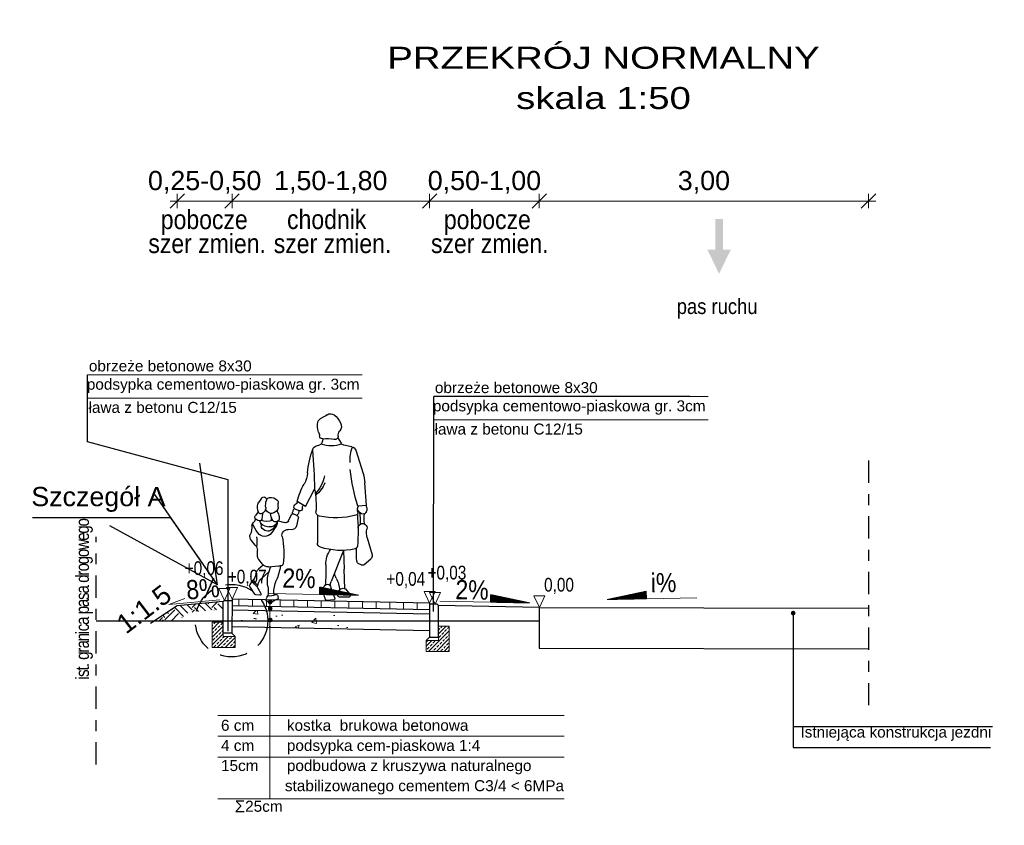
# Model space of a CAD drawing. Header units: metres. Extents: x -854 to 2789, y -128 to 3826.
# Tile 4 of 22: x 193 to 202, y 46 to 53. Entities that reach past the tile are written whole.
import ezdxf
from ezdxf.enums import TextEntityAlignment as Align

# ---------------------------------------------------------------- set-up
doc = ezdxf.new("R2010")
doc.units = ezdxf.units.M
doc.linetypes.add('DASHDOTX2', pattern=[50.8, 25.4, -12.7, 0, -12.7])
doc.linetypes.add('DASHED2', pattern=[0.375, 0.25, -0.125])
doc.layers.add('bloki', color=253, linetype='Continuous')
for name, color, linetype, lineweight in [('D_3_KONSTRUKCJA_ISTN', 9, 'Continuous', 30), ('D_3_KRESKOWANIE', 7, 'Continuous', 0), ('D_3_OPIS', 7, 'Continuous', 0), ('D_3_WYMIAROWANIE', 7, 'Continuous', 0), ('kreskowanie', 7, 'Continuous', 0), ('opis warstw', 7, 'Continuous', 0), ('pochylenia', 7, 'Continuous', 0), ('rzedne', 7, 'Continuous', 0), ('szczegół techniczny', 7, 'Continuous', 0)]:
    doc.layers.add(name, color=color, linetype=linetype, lineweight=lineweight)
doc.styles.add('opisy', font='arial.ttf', dxfattribs={"height": 0.175})
doc.styles.add('wym 1do50', font='arial.ttf', dxfattribs={"height": 0.175})
doc.styles.add('wym 1do50_0', font='arial.ttf')
doc.dimstyles.new('odniesienie', dxfattribs={"dimtxt": 1, "dimasz": 0, "dimexe": 0, "dimexo": 0, "dimgap": 0, "dimtad": 0, "dimdec": 0, "dimzin": 1, "dimdsep": 46, "dimtxsty": 'wym 1do50_0', "dimblk": 'TerminatorOpen', "dimcen": 0.09000000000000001, "dimse1": 1, "dimse2": 1, "dimadec": 6, "dimazin": 0, "dimtfac": 1, "dimtdec": 0, "dimtofl": 0, "dimtmove": 0, "dimatfit": 3, "dimldrblk": 'TerminatorOpen', "dimfxl": 1, "dimtzin": 1, "dimarcsym": 0})
doc.dimstyles.new('Wymiar_1 50', dxfattribs={"dimtxt": 0.175, "dimasz": 0.013125, "dimexe": 0.0175, "dimexo": 2.275, "dimgap": 0.065625, "dimtad": 1, "dimzin": 0, "dimtxsty": 'wym 1do50', "dimblk": 'znacznik wymiaru', "dimcen": 0.3, "dimse1": 1, "dimse2": 1, "dimadec": 0, "dimazin": 0, "dimtfac": 1, "dimtmove": 1, "dimatfit": 2, "dimfxl": 1, "dimtzin": 0, "dimlwd": -1, "dimlwe": 0, "dimarcsym": 0})

# ---------------------------------------------------------------- blocks, each defined once
blk = doc.blocks.new('TerminatorOpen')
at = {"color": 0, "linetype": 'ByBlock', "lineweight": -2}
for q in [(-1, 0.5), (-1, 0), (-1, -0.5)]:
    blk.add_line((0, 0), q, dxfattribs=at)
blk = doc.blocks.new('tytyyyy')
for p, q in [((1056.896188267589, 526.5077083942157), (1056.865527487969, 526.4583772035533)), ((1057.029200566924, 526.4996024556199), (1057.041426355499, 526.4614644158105)), ((1056.731870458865, 526.3936447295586), (1056.665265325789, 526.1812611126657)), ((1056.767370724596, 526.4257688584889), (1056.840506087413, 526.4409133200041)), ((1057.093202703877, 526.4329919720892), (1057.059834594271, 526.4432648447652)), ((1056.633125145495, 525.8915366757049), (1056.648823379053, 526.0958919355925)), ((1057.190316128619, 525.8822268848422), (1057.106873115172, 526.0397763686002)), ((1057.190316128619, 525.8822268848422), (1057.266798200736, 525.9275291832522)), ((1056.633125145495, 525.8915366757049), (1056.714449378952, 525.8859936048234)), ((1057.247210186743, 525.8429491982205), (1057.282854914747, 525.8584708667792)), ((1057.450749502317, 525.8452258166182), (1057.435848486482, 525.8111407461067)), ((1057.581838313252, 525.8201562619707), (1057.585404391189, 525.783984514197)), ((1057.620974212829, 525.8332969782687), (1057.645428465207, 525.7997068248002)), ((1057.079583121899, 525.8013520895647), (1057.081070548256, 525.5485564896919)), ((1057.255468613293, 525.7761006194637), (1057.272434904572, 525.7067801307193)), ((1057.267937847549, 525.8002686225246), (1057.302392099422, 525.8139524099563)), ((1057.345829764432, 525.7507688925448), (1057.317603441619, 525.8080936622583)), ((1057.439644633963, 525.7498700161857), (1057.380147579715, 525.7348914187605)), ((1057.448082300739, 525.7438159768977), (1057.448044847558, 525.7267854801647)), ((1057.597220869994, 525.7296238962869), (1057.592924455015, 525.70118623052)), ((1057.321923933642, 525.6700519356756), (1057.349208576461, 525.6715233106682)), ((1057.5631277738, 525.7062878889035), (1057.520982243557, 525.697555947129)), ((1056.628068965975, 525.5974462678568), (1056.583908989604, 525.4404104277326)), ((1057.647132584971, 525.530340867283), (1057.683151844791, 525.571879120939)), ((1056.844847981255, 525.4819593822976), (1056.837873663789, 525.3098192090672)), ((1056.844847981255, 525.4819593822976), (1056.955987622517, 525.1987732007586)), ((1057.625741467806, 525.4252178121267), (1057.628563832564, 525.4840112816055)), ((1056.655120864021, 525.352644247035), (1056.594831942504, 525.4043349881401)), ((1057.581910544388, 525.3554425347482), (1057.616402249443, 525.3999208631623)), ((1056.683242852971, 525.3487437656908), (1056.704513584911, 525.3585805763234)), ((1056.691675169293, 525.3557555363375), (1056.691675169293, 525.3557555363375)), ((1056.830340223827, 525.1323606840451), (1056.837897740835, 525.3106752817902)), ((1057.527464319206, 525.332109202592), (1057.437277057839, 525.3412905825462)), ((1057.51001648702, 525.3338855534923), (1057.526300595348, 525.2779064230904)), ((1057.523697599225, 525.286847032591), (1057.596388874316, 525.2184628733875)), ((1057.575337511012, 525.3482354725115), (1057.618652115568, 525.310116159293)), ((1057.676295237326, 525.2044099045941), (1057.698157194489, 525.1700332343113)), ((1056.819045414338, 525.1229545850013), (1056.786247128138, 525.0826710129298)), ((1056.894353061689, 525.0758090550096), (1056.885904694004, 525.1083692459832)), ((1056.955642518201, 525.1337116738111), (1056.923154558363, 525.0443751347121)), ((1057.623459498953, 525.1373018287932), (1057.595602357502, 525.0880348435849)), ((1057.651693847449, 525.0831365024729), (1057.69805821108, 525.1540487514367)), ((1056.799968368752, 525.0548138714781), (1056.880251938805, 525.0570476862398)), ((1056.932127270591, 525.0305067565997), (1056.99561576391, 525.0258491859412)), ((1057.537287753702, 525.0171118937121), (1057.500885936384, 525.0122643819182)), ((1057.605286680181, 525.0731445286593), (1057.640918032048, 525.0766142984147))]:
    blk.add_line(p, q)
for centre, radius, start, end in [((1057.064909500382, 526.54395772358), 0.2186948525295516, 128.3056999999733, 153.0738000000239), ((1056.96115883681, 526.6753033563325), 0.051317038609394, 52.95690999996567, 128.3056999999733), ((1057.105476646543, 526.8665178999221), 0.1882492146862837, 232.9568999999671, 250.2739999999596), ((1056.930281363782, 526.6123338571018), 0.0676996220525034, 153.0738000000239, 219.5306000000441), ((1057.023408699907, 526.6376415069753), 0.0548972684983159, 15.93230000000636, 70.2739999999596), ((1056.941672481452, 526.6143081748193), 0.1398980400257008, 337.2057999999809, 15.93230000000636), ((1056.825786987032, 526.526103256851), 0.0677823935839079, 356.2085000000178, 39.53064999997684), ((1057.16275861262, 526.5214028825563), 0.0999164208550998, 157.2057999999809, 177.6623999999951), ((1056.832659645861, 526.4788079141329), 0.0386986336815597, 281.697600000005, 328.1370000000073), ((1056.957945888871, 526.6913092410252), 0.2583419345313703, 247.8603999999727, 290.6346999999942), ((1056.92068799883, 526.5198137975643), 0.0273258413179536, 176.2085000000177, 285.0842000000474), ((1056.993534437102, 526.2495355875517), 0.2525968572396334, 81.41872000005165, 105.0842000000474), ((1057.035342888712, 526.5266008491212), 0.0276051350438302, 261.4187000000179, 357.6623999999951), ((1057.068066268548, 526.4700037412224), 0.027974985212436, 197.7732999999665, 252.8886000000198), ((1056.776950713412, 526.3795061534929), 0.0472447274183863, 101.697600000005, 162.5880999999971), ((1056.483606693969, 526.3078662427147), 0.300481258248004, 355.1933999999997, 22.71533000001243), ((1057.079315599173, 526.3878876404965), 0.0471962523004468, 20.06587000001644, 72.88865999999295), ((1062.528023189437, 525.900172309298), 5.422947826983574, 174.7837000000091, 178.5247999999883), ((1056.3284114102, 526.1136019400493), 0.8466281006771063, 4.997221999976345, 20.06587000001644), ((1057.03113743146, 526.066520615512), 0.383440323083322, 162.5880999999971, 175.6070000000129), ((1054.714981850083, 526.4739951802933), 2.084133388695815, 343.6125000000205, 352.9352000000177), ((1057.425803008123, 526.2095543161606), 0.2549509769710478, 184.9971999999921, 208.9210000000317), ((1057.271832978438, 526.2012102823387), 0.2782835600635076, 201.9069999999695, 231.627600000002), ((1057.343510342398, 526.2236928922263), 0.3315671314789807, 191.1175000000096, 222.9410999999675), ((1056.580318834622, 525.7424195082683), 0.7110002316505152, 15.09100999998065, 28.92101000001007), ((1058.068761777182, 525.8787972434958), 0.9752653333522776, 170.4990999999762, 182.6477999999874), ((1057.328274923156, 525.9582086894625), 0.0739865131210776, 206.8147000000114, 235.6382000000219), ((1057.471966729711, 525.916231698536), 0.0336642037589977, 138.3094999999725, 189.008699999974), ((1057.30891430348, 525.8903809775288), 0.1314234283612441, 354.0334000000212, 9.008720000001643), ((1057.502999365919, 525.888588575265), 0.0752227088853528, 78.67848999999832, 138.3094999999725), ((1057.508788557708, 525.9174917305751), 0.045745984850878, 37.65525000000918, 78.67848999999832), ((1057.569596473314, 525.9437758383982), 0.0246504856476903, 30.30855000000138, 196.4213999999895), ((1057.379184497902, 525.8876575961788), 0.1738602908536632, 354.7791000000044, 16.42143999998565), ((1057.823930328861, 526.0924462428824), 0.2699486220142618, 210.3085000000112, 219.5402000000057), ((1057.579880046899, 525.8909775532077), 0.0465190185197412, 14.34761999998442, 39.540260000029), ((1056.702472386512, 525.8560738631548), 0.0703044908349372, 150.238199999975, 198.3069999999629), ((1056.665102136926, 525.8437062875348), 0.0309418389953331, 198.3069999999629, 296.1542000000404), ((1056.646225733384, 525.8821466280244), 0.0737661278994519, 296.1542000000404, 339.1453999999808), ((1057.14016096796, 525.7521600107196), 0.4488330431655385, 170.055199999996, 184.2115000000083), ((1056.627464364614, 525.8490915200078), 0.0879570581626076, 347.0252999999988, 25.16718000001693), ((1056.736086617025, 525.8240647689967), 0.0235105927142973, 167.0252999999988, 256.182700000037), ((1057.055853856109, 525.8319540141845), 0.0387248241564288, 281.3220999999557, 2.647784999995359), ((1057.177483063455, 525.8683237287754), 0.0406377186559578, 354.3062000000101, 38.3045499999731), ((1057.238823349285, 525.8622081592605), 0.0210059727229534, 174.3062000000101, 293.5301000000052), ((1057.318387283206, 525.8451616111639), 0.067819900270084, 180.6313999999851, 221.5789000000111), ((1057.273991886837, 525.8788132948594), 0.022190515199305, 293.5301000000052, 55.63820000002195), ((1057.189625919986, 525.7981230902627), 0.1212267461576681, 7.734789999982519, 33.24206999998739), ((1057.474179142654, 525.8731070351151), 0.0347394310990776, 174.0334000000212, 205.044500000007), ((1057.505816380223, 525.8878903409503), 0.0696615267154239, 205.044500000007, 262.4445999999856), ((1057.348387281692, 525.830608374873), 0.1602241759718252, 333.113199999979, 355.8491000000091), ((1057.501830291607, 525.857839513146), 0.0393435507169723, 262.4445999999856, 287.3513000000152), ((1057.494754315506, 525.8804826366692), 0.0630689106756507, 287.3513000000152, 337.8376999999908), ((1057.604050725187, 525.8671091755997), 0.0519439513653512, 174.7791000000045, 260.1996000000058), ((1057.598959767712, 525.837633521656), 0.0220331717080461, 260.1996000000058, 336.7203999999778), ((1057.514090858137, 525.8741503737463), 0.1144251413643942, 336.7203999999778, 14.34761999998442), ((1056.401228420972, 525.7723178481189), 0.2546493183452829, 348.3603000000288, 9.7850260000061), ((1058.397268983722, 525.6573178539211), 1.686482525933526, 174.8241000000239, 184.6522999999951), ((1056.913226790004, 526.5443081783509), 0.7652161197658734, 256.182700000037, 281.3220999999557), ((1057.275580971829, 525.7810230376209), 0.0207065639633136, 111.662200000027, 193.7520000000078), ((1057.306827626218, 525.802788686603), 0.0120123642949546, 26.21463999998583, 111.662200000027), ((1057.372806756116, 525.7640513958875), 0.0300692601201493, 206.2145999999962, 284.1313000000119), ((1057.505883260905, 525.7805200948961), 0.076436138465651, 156.385200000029, 190.1225999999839), ((1057.462461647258, 525.7727699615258), 0.0323261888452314, 190.1225999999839, 333.113199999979), ((1057.484714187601, 525.7267025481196), 0.0366692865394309, 179.8733999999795, 213.5590999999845), ((1057.508400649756, 525.7582969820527), 0.0620317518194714, 193.4992000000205, 281.7022999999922), ((1057.541445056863, 525.922411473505), 0.1760199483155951, 252.6801000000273, 287.8721000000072), ((1054.657325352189, 525.913757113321), 2.846556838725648, 356.7326999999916, 357.3302999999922), ((1057.552266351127, 525.758722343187), 0.0535512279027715, 281.7022999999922, 350.9387999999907), ((1057.665594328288, 525.7918951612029), 0.0805792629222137, 185.6343999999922, 202.4260999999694), ((1057.744144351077, 525.7636073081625), 0.1566958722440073, 177.1225000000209, 184.023000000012), ((1057.607606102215, 525.767965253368), 0.0178447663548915, 202.4260999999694, 286.3366999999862), ((1057.589320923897, 525.8303355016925), 0.0828414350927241, 286.3366999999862, 316.0655000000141), ((1057.312988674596, 525.8668149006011), 0.3848734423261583, 324.0758000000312, 338.8539999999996), ((1057.607582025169, 525.7721519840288), 0.0467998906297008, 17.82352999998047, 36.03090000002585), ((1057.682935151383, 525.7659989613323), 0.0350324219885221, 169.5631999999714, 234.920200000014), ((1057.639173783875, 525.7823044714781), 0.0136156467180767, 316.0655000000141, 17.82352999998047), ((1057.642298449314, 525.7081364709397), 0.0356741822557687, 359.4447000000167, 54.9202699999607), ((1056.472871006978, 525.6410872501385), 0.1612173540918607, 344.2936999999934, 12.5530099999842), ((1056.670131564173, 525.6850118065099), 0.0408746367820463, 359.0814000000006, 192.5530000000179), ((1057.319326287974, 525.7182568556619), 0.0482753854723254, 193.7520000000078, 273.0860000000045), ((1057.352014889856, 525.6194660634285), 0.0521311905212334, 347.5013999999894, 93.08588000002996), ((1058.714270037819, 526.5423579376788), 1.512170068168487, 213.5590999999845, 216.6243999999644), ((1057.55937978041, 525.7544794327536), 0.1051435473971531, 199.7230000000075, 240.7652999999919), ((1057.562381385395, 525.6861247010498), 0.0769054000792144, 216.6243999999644, 324.0758000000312), ((1057.530449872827, 525.702786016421), 0.0459048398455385, 240.7652999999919, 272.193799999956), ((1057.52945201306, 525.7288427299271), 0.0719802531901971, 272.193799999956, 319.6102000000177), ((1057.55527063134, 525.7068764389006), 0.0380810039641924, 319.6102000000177, 351.4077999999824), ((1057.901675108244, 525.705621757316), 0.2237157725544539, 179.4447000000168, 200.8996000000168), ((1057.041950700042, 525.5483264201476), 0.0391190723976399, 287.9895999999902, 0.3368376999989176), ((1058.073721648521, 525.4594874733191), 0.6870938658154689, 167.5013999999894, 188.3616000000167), ((1058.000768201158, 525.5563681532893), 0.3674510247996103, 172.2315999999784, 186.7588000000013), ((1057.642881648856, 525.6068015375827), 0.0533026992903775, 319.0693000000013, 20.89954999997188), ((1056.744251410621, 525.5227994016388), 0.0280008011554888, 184.6522999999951, 257.6957999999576), ((1055.448695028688, 525.4839765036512), 1.277395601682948, 355.508699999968, 0.7900259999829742), ((1056.867199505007, 526.086491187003), 0.6049456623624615, 257.6957999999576, 287.9895999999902), ((1056.785262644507, 525.3590781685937), 0.2195852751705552, 357.6732999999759, 36.2946100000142), ((1057.704778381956, 525.480354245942), 0.0763003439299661, 139.0693000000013, 177.2523000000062), ((1056.617630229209, 525.4309267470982), 0.0350275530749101, 164.2936000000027, 229.3907999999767), ((1056.691675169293, 525.3863414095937), 0.0305875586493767, 294.818800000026, 355.508699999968), ((1057.581008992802, 525.4273633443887), 0.044785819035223, 322.2088000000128, 357.2523000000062), ((1056.672218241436, 525.3725827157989), 0.0262664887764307, 229.3907999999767, 294.818800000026), ((1057.14291377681, 525.2974596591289), 0.3052897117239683, 177.569699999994, 177.6795999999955), ((1058.186902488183, 525.3021279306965), 1.183210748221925, 177.6732999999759, 186.5980000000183), ((1057.416148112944, 525.3628341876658), 0.0224560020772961, 188.3616000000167, 279.7075000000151), ((1057.908007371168, 525.4065848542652), 0.4935887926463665, 187.6893999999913, 203.5904999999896), ((1057.430768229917, 525.2773687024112), 0.064253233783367, 84.1874800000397, 99.70748000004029), ((1057.257739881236, 525.1997951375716), 0.2796877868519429, 350.7907000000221, 16.21748999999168), ((1057.533652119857, 525.3928662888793), 0.0610705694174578, 264.1875000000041, 322.2088000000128), ((1057.573630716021, 525.258955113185), 0.0681495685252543, 4.37555999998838, 48.65251000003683), ((1057.124984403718, 525.113596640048), 0.2443018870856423, 151.9699999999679, 178.5205000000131), ((1056.70908287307, 525.3350278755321), 0.2268736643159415, 331.9699999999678, 343.9571999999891), ((1056.858103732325, 525.1603596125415), 0.105149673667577, 359.9952999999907, 21.42800000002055), ((1057.210249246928, 525.101879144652), 0.2678004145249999, 357.2805999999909, 23.59048000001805), ((1057.531723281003, 525.1497229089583), 0.0943763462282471, 358.0337999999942, 46.74939999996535), ((1057.555131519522, 525.2553462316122), 0.1156072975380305, 307.2545999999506, 340.2560000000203), ((1057.49356918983, 525.3019272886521), 0.2049517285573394, 310.2468999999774, 332.2132999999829), ((1057.71621497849, 525.269867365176), 0.0748511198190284, 184.3756000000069, 232.7106000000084), ((1057.657052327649, 525.1921734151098), 0.0228053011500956, 32.45733999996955, 52.71059000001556), ((1056.84878591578, 525.0987384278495), 0.0383505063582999, 14.54438999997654, 140.8475000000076), ((1056.922547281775, 525.1457475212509), 0.035216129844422, 340.0149999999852, 356.9925999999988), ((1056.989930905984, 525.1422055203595), 0.0322615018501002, 5.640022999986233, 176.9925999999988), ((1056.777857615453, 525.1212638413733), 0.2453668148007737, 338.8950000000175, 5.640022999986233), ((1057.840147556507, 525.1053676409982), 0.3103255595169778, 170.7907000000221, 186.8770999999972), ((1057.605998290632, 525.1471734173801), 0.0200589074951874, 330.516999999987, 358.0337999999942), ((1057.685717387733, 525.1621199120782), 0.0147489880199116, 326.8224999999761, 32.45733999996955), ((1056.799492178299, 525.0718871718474), 0.0170793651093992, 140.8475000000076, 271.5932000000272), ((1056.879834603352, 525.0720396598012), 0.0150001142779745, 271.5932000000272, 14.54438999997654), ((1056.932884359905, 525.0408358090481), 0.0103563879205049, 160.0149000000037, 265.8040000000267), ((1056.99642635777, 525.0369032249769), 0.011082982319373, 265.8040000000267, 338.8950000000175), ((1057.488962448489, 525.051191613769), 0.0492231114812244, 152.4031999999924, 186.9725000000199), ((1057.45118556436, 525.0465714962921), 0.0111626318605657, 186.9725000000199, 261.5470000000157), ((1057.457536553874, 525.0676175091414), 0.0137625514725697, 56.59973999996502, 152.4031999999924), ((1057.441469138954, 524.9811996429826), 0.0549270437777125, 43.76057999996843, 81.54700999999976), ((1057.467376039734, 525.089666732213), 0.010381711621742, 245.9550999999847, 357.2805999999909), ((1057.510637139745, 525.1481472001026), 0.0826981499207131, 236.5996999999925, 284.4124999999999), ((1057.497836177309, 525.0351750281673), 0.0231135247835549, 223.7606000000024, 277.5837000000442), ((1057.53283885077, 525.0617614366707), 0.0064952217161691, 13.41395999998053, 104.412400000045), ((1057.535241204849, 525.0324757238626), 0.0155005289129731, 277.5837000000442, 31.22471000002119), ((1057.616442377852, 525.0816999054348), 0.0794551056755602, 193.4139999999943, 211.2246999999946), ((1057.604318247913, 525.0831070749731), 0.010009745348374, 150.5167999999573, 275.5572000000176), ((1057.639508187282, 525.0911033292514), 0.0145591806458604, 275.5572000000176, 326.8224999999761)]:
    blk.add_arc(centre, radius, start, end)
blk = doc.blocks.new('znacznik wymiaru')
at = {"color": 7}
for p, q in [((-5, -5), (5, 5)), ((-5, 0), (0, 0)), ((0, 5), (0, -5)), ((5, 0), (0, 0))]:
    blk.add_line(p, q, dxfattribs=at)
blk = doc.blocks.new('*D203')
at = {"layer": 'D_3_WYMIAROWANIE', "color": 0, "linetype": 'Continuous', "transparency": 16777216}
blk.add_line((200.9123292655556, 51.59919664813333), (197.9391790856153, 51.59919664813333), dxfattribs=at)
at = {"layer": 'Defpoints', "color": 0, "linetype": 'Continuous', "transparency": 16777216}
for p in [(197.9260540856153, 51.59919664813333), (200.9254542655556, 48.57859624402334), (197.9260540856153, 48.51860824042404)]:
    blk.add_point(p, dxfattribs=at)
at = {"layer": 'D_3_WYMIAROWANIE', "color": 0, "linetype": 'Continuous', "transparency": 16777216, "xscale": 0.013125, "yscale": 0.013125, "zscale": 0.013125, "rotation": 180}
blk.add_blockref('znacznik wymiaru', (197.9260540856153, 51.59919664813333), dxfattribs=at)
at = {"layer": 'D_3_WYMIAROWANIE', "color": 0, "linetype": 'Continuous', "transparency": 16777216, "xscale": 0.013125, "yscale": 0.013125, "zscale": 0.013125}
blk.add_blockref('znacznik wymiaru', (200.9254542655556, 51.59919664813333), dxfattribs=at)
at = {"layer": 'D_3_WYMIAROWANIE', "color": 0, "linetype": 'Continuous', "transparency": 16777216, "insert": (199.4257541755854, 51.76998876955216), "char_height": 0.175, "attachment_point": 5, "style": 'wym 1do50'}
blk.add_mtext('3,00', dxfattribs=at)
blk = doc.blocks.new('*D209')
at = {"layer": 'D_3_WYMIAROWANIE', "color": 0, "linetype": 'Continuous', "transparency": 16777216}
blk.add_line((197.9133103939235, 51.59919664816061), (196.9394354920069, 51.59919664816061), dxfattribs=at)
at = {"layer": 'Defpoints', "color": 0, "linetype": 'Continuous', "transparency": 16777216}
for p in [(196.9263104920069, 51.59919664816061), (196.9263104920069, 47.8764028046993), (197.9264353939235, 47.89822541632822)]:
    blk.add_point(p, dxfattribs=at)
at = {"layer": 'D_3_WYMIAROWANIE', "color": 0, "linetype": 'Continuous', "transparency": 16777216, "xscale": 0.013125, "yscale": 0.013125, "zscale": 0.013125, "rotation": 180}
blk.add_blockref('znacznik wymiaru', (196.9263104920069, 51.59919664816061), dxfattribs=at)
at = {"layer": 'D_3_WYMIAROWANIE', "color": 0, "linetype": 'Continuous', "transparency": 16777216, "xscale": 0.013125, "yscale": 0.013125, "zscale": 0.013125}
blk.add_blockref('znacznik wymiaru', (197.9264353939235, 51.59919664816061), dxfattribs=at)
at = {"layer": 'D_3_WYMIAROWANIE', "color": 0, "linetype": 'Continuous', "transparency": 16777216, "insert": (197.4263729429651, 51.76998876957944), "char_height": 0.175, "attachment_point": 5, "style": 'wym 1do50'}
blk.add_mtext('0,50-1,00', dxfattribs=at)
blk = doc.blocks.new('*D210')
at = {"layer": 'D_3_WYMIAROWANIE', "color": 0, "linetype": 'Continuous', "transparency": 16777216}
blk.add_line((196.9131854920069, 51.59919664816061), (195.1400302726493, 51.59919664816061), dxfattribs=at)
at = {"layer": 'Defpoints', "color": 0, "linetype": 'Continuous', "transparency": 16777216}
for p in [(195.1269052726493, 51.59919664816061), (195.1269052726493, 47.91239090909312), (196.9263104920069, 47.8764028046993)]:
    blk.add_point(p, dxfattribs=at)
at = {"layer": 'D_3_WYMIAROWANIE', "color": 0, "linetype": 'Continuous', "transparency": 16777216, "xscale": 0.013125, "yscale": 0.013125, "zscale": 0.013125, "rotation": 180}
blk.add_blockref('znacznik wymiaru', (195.1269052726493, 51.59919664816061), dxfattribs=at)
at = {"layer": 'D_3_WYMIAROWANIE', "color": 0, "linetype": 'Continuous', "transparency": 16777216, "xscale": 0.013125, "yscale": 0.013125, "zscale": 0.013125}
blk.add_blockref('znacznik wymiaru', (196.9263104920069, 51.59919664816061), dxfattribs=at)
at = {"layer": 'D_3_WYMIAROWANIE', "color": 0, "linetype": 'Continuous', "transparency": 16777216, "insert": (196.0266078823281, 51.76998876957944), "char_height": 0.175, "attachment_point": 5, "style": 'wym 1do50'}
blk.add_mtext('1,50-1,80', dxfattribs=at)
blk = doc.blocks.new('*D211')
at = {"layer": 'D_3_WYMIAROWANIE', "color": 0, "linetype": 'Continuous', "transparency": 16777216}
blk.add_line((195.1137802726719, 51.59919664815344), (194.6414924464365, 51.59919664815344), dxfattribs=at)
at = {"layer": 'Defpoints', "color": 0, "linetype": 'Continuous', "transparency": 16777216}
for p in [(194.6283674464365, 51.59919664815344), (194.6283674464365, 47.91387691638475), (195.1269052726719, 47.91239090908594)]:
    blk.add_point(p, dxfattribs=at)
at = {"layer": 'D_3_WYMIAROWANIE', "color": 0, "linetype": 'Continuous', "transparency": 16777216, "xscale": 0.013125, "yscale": 0.013125, "zscale": 0.013125, "rotation": 180}
blk.add_blockref('znacznik wymiaru', (194.6283674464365, 51.59919664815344), dxfattribs=at)
at = {"layer": 'D_3_WYMIAROWANIE', "color": 0, "linetype": 'Continuous', "transparency": 16777216, "xscale": 0.013125, "yscale": 0.013125, "zscale": 0.013125}
blk.add_blockref('znacznik wymiaru', (195.1269052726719, 51.59919664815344), dxfattribs=at)
at = {"layer": 'D_3_WYMIAROWANIE', "color": 0, "linetype": 'Continuous', "transparency": 16777216, "insert": (194.8776363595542, 51.76998876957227), "char_height": 0.175, "attachment_point": 5, "style": 'wym 1do50'}
blk.add_mtext('0,25-0,50', dxfattribs=at)

msp = doc.modelspace()

# ---------------------------------------------------------------- hatches: boundary and pattern name
at = {"layer": 'D_3_KRESKOWANIE', "linetype": 'Continuous', "lineweight": 0}
h = msp.add_hatch(dxfattribs=at)
h.set_pattern_fill('ANSI31', color=256, angle=45, style=0)
h.set_pattern_definition([(90, (-681.9353656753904, -424.4214475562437), (-0.125, 0), [])])
h.paths.add_polyline_path([(195.1265961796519, 47.97240908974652), (195.1265961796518, 47.91239709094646), (196.9263104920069, 47.8764028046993), (196.9262362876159, 47.93641628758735)])
at = {"layer": 'D_3_KRESKOWANIE', "linetype": 'Continuous'}
h = msp.add_hatch(dxfattribs=at)
h.set_pattern_fill('AR-CONC', color=256, scale=0.05, style=0)
h.set_pattern_definition([(49.99999999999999, (-681.9353656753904, -424.4214475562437), (0.3586300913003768, -0.03137606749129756), [0.03750000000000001, -0.4125]), (355, (-681.9353656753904, -424.4214475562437), (-0.06937566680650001, 0.376096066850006), [0.03, -0.33]), (100.45144446, (-681.9054798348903, -424.4240622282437), (0.289254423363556, 0.3447199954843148), [0.03187009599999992, -0.3505710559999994]), (46.18420000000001, (-681.9353656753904, -424.3214475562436), (0.5336206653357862, -0.08275964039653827), [0.05625, -0.61875]), (96.63563549, (-681.8908973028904, -424.3283442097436), (0.4673309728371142, 0.4870593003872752), [0.04780517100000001, -0.52585688]), (351.1841639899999, (-681.9353656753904, -424.3214475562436), (0.4673309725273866, 0.4870593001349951), [0.04500000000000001, -0.4950000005]), (21, (-681.8853656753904, -424.3464475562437), (0.2984535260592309, -0.2013094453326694), [0.03750000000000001, -0.4125]), (326.0000000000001, (-681.8853656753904, -424.3464475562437), (0.1216576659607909, 0.3625750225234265), [0.03, -0.33]), (71.45144474, (-681.8604945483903, -424.3632233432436), (0.4201111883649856, 0.1612655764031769), [0.03187009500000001, -0.350571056]), (37.50000000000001, (-681.9353656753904, -424.4214475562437), (0.006079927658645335, 0.1664469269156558), [0, -0.326, 0, -0.335, 0, -0.33125]), (7.499999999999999, (-681.9353656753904, -424.4214475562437), (0.1315347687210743, 0.1972058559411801), [0, -0.191, 0, -0.3185, 0, -0.12625]), (327.5, (-682.0468656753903, -424.4214475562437), (0.2669112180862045, -0.01127743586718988), [0, -0.125, 0, -0.39, 0, -0.5175]), (317.5, (-682.0968656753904, -424.4214475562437), (0.2915930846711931, 0.05005249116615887), [0, -0.1625, 0, -0.259, 0, -0.3675])])
h.paths.add_polyline_path([(195.1265961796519, 47.87238909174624), (195.1265961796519, 47.72235909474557), (196.3263262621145, 47.69836449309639), (196.3263262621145, 47.78561227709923), (196.4763262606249, 47.78561227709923), (196.4763262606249, 47.84539449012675)])
at = {"layer": 'D_3_OPIS', "linetype": 'Continuous', "true_color": 0x939598}
msp.add_hatch(color=252, dxfattribs=at).paths.add_polyline_path([(199.5640918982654, 50.93664326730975), (199.4573306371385, 51.15760143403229), (199.5297757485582, 51.15760143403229), (199.5297757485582, 51.43570395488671), (199.598408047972, 51.43570395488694), (199.598408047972, 51.15760143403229), (199.6708531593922, 51.15760143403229)])
at = {"layer": 'kreskowanie'}
h = msp.add_hatch(dxfattribs=at)
h.set_pattern_fill('EARTH', color=252, scale=0.02, angle=45, style=0)
h.set_pattern_definition([(45, (-2149.443704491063, -3886.352663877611), (1.387778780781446e-17, 0.179605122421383), [0.127, -0.127]), (45, (-2149.477380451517, -3886.318987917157), (1.387778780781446e-17, 0.179605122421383), [0.127, -0.127]), (45, (-2149.511056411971, -3886.285311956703), (1.387778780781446e-17, 0.179605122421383), [0.127, -0.127]), (135, (-2149.511056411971, -3886.2628613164), (-0.179605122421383, 1.387778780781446e-17), [0.127, -0.127]), (135, (-2149.477380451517, -3886.229185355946), (-0.179605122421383, 1.387778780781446e-17), [0.127, -0.127]), (135, (-2149.443704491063, -3886.195509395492), (-0.179605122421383, 1.387778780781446e-17), [0.127, -0.127])])
h.paths.add_polyline_path([(194.4179404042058, 47.77359222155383), (194.6258700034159, 47.77359222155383), (194.7351938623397, 47.85148173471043), (195.0465961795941, 47.88216369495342), (195.0465961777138, 47.95240908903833), (194.6256557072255, 47.91206909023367)])
at = {"layer": 'kreskowanie', "linetype": 'Continuous', "lineweight": 0}
h = msp.add_hatch(dxfattribs=at)
h.set_pattern_fill('ANSI33', color=256, scale=0.2, style=0)
h.set_pattern_definition([(45, (-644.9835563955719, -426.4453161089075), (-0.03535533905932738, 0.03535533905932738), []), (45, (-644.9482010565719, -426.4453161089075), (-0.03535533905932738, 0.03535533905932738), [0.025, -0.0125])])
h.paths.add_polyline_path([(195.0465961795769, 47.6324090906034), (195.0465961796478, 47.66240908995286), (195.0465961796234, 47.76240909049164), (194.9465961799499, 47.76240909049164), (194.9465961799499, 47.53240909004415), (195.1565961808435, 47.53240909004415), (195.1565961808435, 47.6324090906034)])
h = msp.add_hatch(dxfattribs=at)
h.set_pattern_fill('ANSI33', color=256, scale=0.2, style=0)
h.set_pattern_definition([(45, (-645.0384532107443, -426.481103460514), (-0.03535533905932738, 0.03535533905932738), []), (45, (-645.0030978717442, -426.481103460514), (-0.03535533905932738, 0.03535533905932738), [0.025, -0.0125])])
h.paths.add_polyline_path([(197.0066193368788, 47.59662173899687), (197.0066193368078, 47.62662173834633), (197.0066193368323, 47.72662173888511), (197.1066193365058, 47.72662173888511), (197.1066193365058, 47.49662173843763), (196.8966193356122, 47.49662173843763), (196.8966193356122, 47.59662173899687)])
at = {"layer": 'opis warstw', "linetype": 'Continuous', "lineweight": 0}
h = msp.add_hatch(color=256, dxfattribs=at)
edge = h.paths.add_edge_path()
edge.add_arc((195.4746366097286, 47.94773003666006), 0.02133896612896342, 0, 360)
h = msp.add_hatch(color=256, dxfattribs=at)
edge = h.paths.add_edge_path()
edge.add_arc((195.474674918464, 47.88778404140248), 0.02133896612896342, 0, 360)
at = {"layer": 'opis warstw', "linetype": 'Continuous', "lineweight": 30}
h = msp.add_hatch(color=252, dxfattribs=at)
edge = h.paths.add_edge_path()
edge.add_arc((200.2387830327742, 47.84663456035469), 0.02133896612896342, 0, 360)
at = {"layer": 'opis warstw', "linetype": 'Continuous', "lineweight": 0}
h = msp.add_hatch(color=256, dxfattribs=at)
edge = h.paths.add_edge_path()
edge.add_arc((195.4746749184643, 47.78353438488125), 0.02133896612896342, 0, 360)
at = {"layer": 'pochylenia', "linetype": 'Continuous', "lineweight": 0}
h = msp.add_hatch(dxfattribs=at)
h.set_pattern_fill('CROSSHATCH', color=256, style=0, pattern_type=2)
h.set_pattern_definition([(45, (212.8854268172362, 48.04736781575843), (-0.007071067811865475, 0.007071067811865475), []), (315, (212.8854268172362, 48.04736781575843), (0.0007071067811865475, 0.0007071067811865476), [])])
h.paths.add_polyline_path([(195.9237749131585, 48.0840547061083), (195.9224076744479, 48.01569277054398), (196.2808461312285, 48.0085240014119)])
h = msp.add_hatch(dxfattribs=at)
h.set_pattern_fill('CROSSHATCH', color=256, style=0, pattern_type=2)
h.set_pattern_definition([(45, (214.44413725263, 47.97740831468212), (-0.007071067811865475, 0.007071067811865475), []), (315, (214.44413725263, 47.97740831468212), (0.0007071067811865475, 0.0007071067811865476), [])])
h.paths.add_polyline_path([(197.4824853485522, 48.01409520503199), (197.4811181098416, 47.94573326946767), (197.8395565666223, 47.93856450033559)])
h = msp.add_hatch(dxfattribs=at)
h.set_pattern_fill('CROSSHATCH', color=252, style=0, pattern_type=2)
h.set_pattern_definition([(45, (222.2843144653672, 48.0087304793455), (-0.007071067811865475, 0.007071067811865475), []), (315, (222.2843144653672, 48.0087304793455), (0.0007071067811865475, 0.0007071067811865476), [])])
h.paths.add_polyline_path([(198.9000591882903, 48.04541736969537), (198.9014264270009, 47.97705543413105), (198.5429879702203, 47.96988666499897)])

# ---------------------------------------------------------------- linework, layer by layer
for p, q in [((196.9628124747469, 47.86045729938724), (196.9639244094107, 49.81880120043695)), ((199.2970823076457, 49.81880120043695), (196.9639244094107, 49.81880120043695)), ((195.0565961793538, 47.96240908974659), (195.0465961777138, 47.95240908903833)), ((195.0465961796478, 47.66240908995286), (195.0465961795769, 47.95240908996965)), ((196.9966193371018, 47.92662173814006), (197.0066193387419, 47.9166217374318)), ((197.0066193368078, 47.62662173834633), (197.0066193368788, 47.91662173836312)), ((195.1265961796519, 47.6624090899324), (195.0465961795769, 47.6624090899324)), ((196.9266193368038, 47.62662173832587), (197.0066193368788, 47.62662173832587))]:
    msp.add_line(p, q)
at = {"color": 252, "linetype": 'DASHDOTX2', "ltscale": 0.008}
msp.add_line((200.9258355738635, 49.2352156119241), (200.9258355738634, 46.9852973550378), dxfattribs=at)
at = {"color": 252, "lineweight": 25}
for p, q in [((200.2387830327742, 47.84663456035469), (200.2387830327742, 47.23522510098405)), ((200.2387830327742, 47.23522510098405), (200.2387830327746, 46.62381564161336)), ((200.2387830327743, 46.81381564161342), (202.0563630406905, 46.81381564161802)), ((200.2387830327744, 46.62381564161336), (202.0354180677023, 46.62381564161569))]:
    msp.add_line(p, q, dxfattribs=at)
at = {"lineweight": 13}
for p, q in [((195.0465961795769, 47.76240909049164), (194.9465961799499, 47.76240909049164)), ((194.9465961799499, 47.53240909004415), (194.9465961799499, 47.76240909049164)), ((197.0066193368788, 47.72662173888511), (197.1066193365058, 47.72662173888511)), ((197.1066193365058, 47.49662173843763), (197.1066193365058, 47.72662173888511)), ((195.0465961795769, 47.6324090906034), (195.0465961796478, 47.66240908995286)), ((195.1565961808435, 47.6324090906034), (195.0465961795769, 47.6324090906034)), ((195.1265961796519, 47.6624090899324), (195.1565961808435, 47.6324090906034)), ((195.1565961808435, 47.53240909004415), (195.1565961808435, 47.6324090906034)), ((196.9266193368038, 47.62662173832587), (196.8966193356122, 47.59662173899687)), ((196.8966193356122, 47.59662173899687), (197.0066193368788, 47.59662173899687)), ((196.8966193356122, 47.49662173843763), (196.8966193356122, 47.59662173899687)), ((197.0066193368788, 47.59662173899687), (197.0066193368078, 47.62662173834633)), ((195.1565961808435, 47.53240909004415), (194.9465961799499, 47.53240909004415)), ((196.8966193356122, 47.49662173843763), (197.1066193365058, 47.49662173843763))]:
    msp.add_line(p, q, dxfattribs=at)
at = {"flags": 128}
msp.add_lwpolyline([(195.0915961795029, 47.68158343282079), (195.0915961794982, 49.06046245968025), (193.8115911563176, 49.40610997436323), (193.8115911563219, 50.01614572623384)], dxfattribs=at)
at = {"linetype": 'DASHDOTX2', "ltscale": 0.008}
msp.add_lwpolyline([(193.8906399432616, 46.46680158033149), (193.8906399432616, 48.54083627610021)], dxfattribs=at)
at = {"ltscale": 0.005}
for points in [[(194.628367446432, 47.91387691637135), (194.3835366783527, 47.75065640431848)], [(195.0465961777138, 47.95240908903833), (194.628367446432, 47.91387691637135)]]:
    msp.add_lwpolyline(points, dxfattribs=at)
for points in [[(195.0565961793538, 47.96240908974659), (195.1265961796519, 47.96240908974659)], [(196.9262362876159, 47.93641628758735), (195.1265961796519, 47.97240908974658)], [(195.1269792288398, 47.97220363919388), (195.1265961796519, 47.6624090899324)], [(196.9263104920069, 47.8764028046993), (195.1265961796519, 47.91239709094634)], [(196.9262362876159, 47.93641628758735), (196.9266193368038, 47.62662173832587)], [(196.9966193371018, 47.92662173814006), (196.9266193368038, 47.92662173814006)], [(197.9264353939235, 47.89822541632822), (197.0066193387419, 47.9166217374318)], [(196.926359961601, 47.8363938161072), (195.1265961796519, 47.87238909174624)], [(196.9265454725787, 47.68636010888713), (195.1265961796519, 47.72235909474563)]]:
    msp.add_lwpolyline(points)
at = {"color": 252, "lineweight": 25}
msp.add_lwpolyline([(197.9264353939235, 47.89822541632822), (197.9264353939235, 47.52822439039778), (200.9214059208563, 47.52117151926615)], dxfattribs=at)
at = {"color": 252, "lineweight": 30}
msp.add_lwpolyline([(197.9264353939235, 47.89822541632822), (200.9258785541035, 47.89116201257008)], dxfattribs=at)
at = {"linetype": 'DASHED2'}
msp.add_circle((195.1228195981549, 47.77759384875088), 0.3301695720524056, dxfattribs=at)
at = {"layer": 'D_3_KONSTRUKCJA_ISTN', "color": 252, "linetype": 'Continuous', "true_color": 0x939598}
msp.add_lwpolyline([(197.9320695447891, 47.77359222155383), (193.8906399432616, 47.77359222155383)], dxfattribs=at)
at = {"layer": 'D_3_WYMIAROWANIE', "linetype": 'Continuous', "flags": 128}
for points in [[(195.0771375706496, 48.07908942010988), (195.1768208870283, 48.07908942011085), (195.1269792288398, 47.97220363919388), (195.0771375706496, 48.07908942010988)], [(195.0071375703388, 48.06928720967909), (195.1068208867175, 48.06928720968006), (195.056979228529, 47.96240142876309), (195.0071375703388, 48.06928720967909)], [(196.8767776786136, 48.04309661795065), (196.9764609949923, 48.04309661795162), (196.9266193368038, 47.93621083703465), (196.8767776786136, 48.04309661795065)], [(196.927414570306, 48.03330206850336), (197.0270978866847, 48.03330206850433), (196.9772562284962, 47.92641628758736), (196.927414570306, 48.03330206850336)], [(197.8769767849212, 48.00490574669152), (197.9766601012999, 48.00490574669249), (197.9268184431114, 47.89801996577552), (197.8769767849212, 48.00490574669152)], [(195.0156943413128, 47.96679918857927), (194.5503534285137, 47.92600501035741), (194.6979928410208, 47.98063572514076)]]:
    msp.add_lwpolyline(points, dxfattribs=at)
at = {"layer": 'opis warstw', "linetype": 'Continuous', "lineweight": 0}
for p, q in [((193.8115911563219, 50.01614572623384), (196.3119217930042, 50.01614572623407)), ((193.8115911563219, 49.80516695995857), (196.3119217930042, 49.80516695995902)), ((196.9639244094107, 49.81880120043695), (199.4642550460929, 49.81880120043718)), ((196.9639244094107, 49.60782243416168), (199.4642550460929, 49.60782243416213)), ((195.4727012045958, 47.94773003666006), (195.4727012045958, 47.33632057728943)), ((195.4727012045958, 47.33632057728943), (195.4727012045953, 46.15491111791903)), ((194.9982389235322, 46.91491111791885), (198.1530263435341, 46.91491111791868)), ((194.9982389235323, 46.72491111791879), (198.1530263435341, 46.72491111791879)), ((194.9982389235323, 46.53491111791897), (198.153026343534, 46.53491111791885)), ((194.9982389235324, 46.15491111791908), (198.153026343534, 46.15491111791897))]:
    msp.add_line(p, q, dxfattribs=at)
at = {"layer": 'pochylenia', "linetype": 'Continuous'}
for p, q in [((195.9224076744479, 48.01569277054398), (195.4612373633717, 48.024916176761)), ((197.4811181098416, 47.94573326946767), (197.0199477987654, 47.95495667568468))]:
    msp.add_line(p, q, dxfattribs=at)
at = {"layer": 'pochylenia', "color": 252, "linetype": 'Continuous'}
for q in [(198.5429879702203, 47.96988666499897), (199.3625967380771, 47.98627884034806)]:
    msp.add_line((198.9014264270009, 47.97705543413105), q, dxfattribs=at)
at = {"layer": 'pochylenia', "linetype": 'Continuous', "flags": 128}
for points in [[(195.9237749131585, 48.0840547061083), (195.9224076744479, 48.01569277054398), (196.2808461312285, 48.0085240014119), (195.9237749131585, 48.0840547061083)], [(197.4824853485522, 48.01409520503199), (197.4811181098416, 47.94573326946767), (197.8395565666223, 47.93856450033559), (197.4824853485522, 48.01409520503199)]]:
    msp.add_lwpolyline(points, close=True, dxfattribs=at)
at = {"layer": 'pochylenia', "color": 252, "linetype": 'Continuous', "flags": 128}
msp.add_lwpolyline([(198.9000591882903, 48.04541736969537), (198.9014264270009, 47.97705543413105), (198.5429879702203, 47.96988666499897), (198.9000591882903, 48.04541736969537)], close=True, dxfattribs=at)

# ---------------------------------------------------------------- block references
at = {"layer": 'bloki', "xscale": -1}
msp.add_blockref('tytyyyy', (1252.986183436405, -477.0641944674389), dxfattribs=at)

# ---------------------------------------------------------------- texts
at = {"layer": 'D_3_OPIS', "linetype": 'Continuous', "style": 'opisy', "width": 0.8571428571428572}
for s, p in [('pobocze', (194.4781107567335, 51.34383392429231)), ('chodnik', (195.6283520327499, 51.3447129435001)), ('pobocze', (197.0572203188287, 51.34383392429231)), ('szer zmien.', (194.3646923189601, 51.12556206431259)), ('szer zmien.', (195.5072195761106, 51.12556206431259)), ('szer zmien.', (196.9395955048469, 51.12556206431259))]:
    msp.add_text(s, height=0.175, rotation=359.9999999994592, dxfattribs=at).set_placement(p)
at = {"layer": 'D_3_OPIS', "linetype": 'Continuous', "insert": (198.5110119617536, 52.71980312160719), "char_height": 0.2, "attachment_point": 5, "line_spacing_factor": 1.1, "style": 'opisy'}
msp.add_mtext('{\\W1.25;PRZEKRÓJ NORMALNY \\Pskala 1:50}', dxfattribs=at)
at = {"layer": 'D_3_OPIS', "color": 252, "linetype": 'Continuous', "true_color": 0x939598, "insert": (199.5463884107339, 50.52804692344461), "char_height": 0.14, "attachment_point": 8, "line_spacing_factor": 0.75, "style": 'opisy'}
msp.add_mtext('\\H1x;\\W0.857143;pas ruchu', dxfattribs=at)
at = {"layer": 'D_3_WYMIAROWANIE', "linetype": 'Continuous', "style": 'opisy', "width": 0.8571428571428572}
msp.add_text('8%%%', height=0.175, rotation=4.854676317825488, dxfattribs=at).set_placement((194.8727251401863, 47.92912175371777), align=Align.BOTTOM_CENTER)
at = {"layer": 'D_3_WYMIAROWANIE', "linetype": 'Continuous', "insert": (194.0543443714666, 47.78754840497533), "char_height": 0.175, "attachment_point": 1, "rotation": 37.38345454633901, "style": 'opisy'}
msp.add_mtext('1:1.5', dxfattribs=at)
at = {"layer": 'opis warstw', "linetype": 'Continuous', "lineweight": 0, "style": 'opisy'}
for s, p in [('obrzeże betonowe 8x30', (193.8227063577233, 50.04775623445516)), ('podsypka cementowo-piaskowa gr. 3cm', (193.8039538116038, 49.88108956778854)), ('obrzeże betonowe 8x30', (196.975039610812, 49.85041170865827)), ('ława z betonu C12/15', (193.8193323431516, 49.67011080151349)), ('podsypka cementowo-piaskowa gr. 3cm', (196.9562870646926, 49.68374504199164)), ('ława z betonu C12/15', (196.9716655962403, 49.47276627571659))]:
    msp.add_text(s, height=0.1, dxfattribs=at).set_placement(p)
at = {"layer": 'opis warstw', "linetype": 'Continuous', "lineweight": 0, "insert": (193.7032905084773, 47.23874567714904), "char_height": 0.12, "width": 3.81564053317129, "attachment_point": 1, "rotation": 90.00000000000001, "style": 'opisy'}
msp.add_mtext('{\\fArial Narrow|b0|i0|c0|p34;\\T0.8;ist. granica pasa drogowego}', dxfattribs=at)
at = {"layer": 'opis warstw', "linetype": 'Continuous', "lineweight": 0, "insert": (195.0265253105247, 45.84110512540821), "char_height": 0.1, "width": 4.600762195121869, "attachment_point": 7, "line_spacing_factor": 1.1, "style": 'opisy'}
msp.add_mtext('\\A1;\\pxt6;6 cm^Ikostka  brukowa betonowa\\P4 cm^Ipodsypka cem-piaskowa 1:4\\P15cm^Ipodbudowa z kruszywa naturalnego\\P               stabilizowanego cementem C3/4 < 6MPa\\P{\\fArial|b0|i0|c238|p34;\\H1.08333x;   \\fArial|b0|i0|c0|p34;Ʃ}25cm\\P^I', dxfattribs=at)
at = {"layer": 'opis warstw', "color": 252, "linetype": 'Continuous', "lineweight": 30, "insert": (200.3051762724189, 46.49930661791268), "char_height": 0.1, "width": 4.600762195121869, "attachment_point": 7, "line_spacing_factor": 1.1, "style": 'opisy'}
msp.add_mtext('\\A1;\\pxt6;Istniejąca konstrukcja jezdni\\P^I', dxfattribs=at)
at = {"layer": 'pochylenia', "linetype": 'Continuous', "style": 'opisy', "width": 0.8571428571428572}
for p in [(195.5842111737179, 48.07872508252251), (197.1604688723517, 47.97370021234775)]:
    msp.add_text('2%', height=0.175, rotation=358.8542371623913, dxfattribs=at).set_placement(p)
at = {"layer": 'pochylenia', "color": 252, "linetype": 'Continuous', "style": 'opisy', "width": 0.8571428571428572}
msp.add_text('i%%%', height=0.175, rotation=1.145762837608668, dxfattribs=at).set_placement((198.9435702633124, 48.03416669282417))
at = {"layer": 'rzedne', "style": 'opisy', "width": 0.8}
for s, p in [('+0,06', (195.0493400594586, 48.19348432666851)), ('+0,03', (197.2611558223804, 48.15276318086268)), ('+0,07', (195.4419882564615, 48.11646693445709)), ('+0,04', (196.8866980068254, 48.09559983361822)), ('0,00', (198.2418274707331, 48.04228326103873))]:
    msp.add_text(s, height=0.125, dxfattribs=at).set_placement(p, align=Align.RIGHT)
at = {"layer": 'szczegół techniczny', "linetype": 'Continuous', "insert": (194.5209504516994, 48.88150405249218), "char_height": 0.175, "attachment_point": 6, "line_spacing_factor": 1.028571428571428, "style": 'wym 1do50'}
msp.add_mtext('Szczegół A', dxfattribs=at)

# ---------------------------------------------------------------- dimensions: what is measured, and where the dimension line sits
at = {"layer": 'D_3_WYMIAROWANIE', "linetype": 'Continuous'}
for base, p1, p2, text, picture, middle in [((194.6283674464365, 51.59919664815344), (195.1269052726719, 47.91239090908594), (194.6283674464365, 47.91387691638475), '0,25-0,50', '*D211', (194.8776363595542, 51.59919664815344)), ((196.9263104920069, 51.59919664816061), (197.9264353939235, 47.89822541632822), (196.9263104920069, 47.8764028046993), '0,50-1,00', '*D209', (197.4263729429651, 51.59919664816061))]:
    dim = msp.add_linear_dim(base=base, p1=p1, p2=p2, text=text, dimstyle='Wymiar_1 50', dxfattribs=at)
    dim.commit()
    dim.dimension.update_dxf_attribs({"geometry": picture, "text_midpoint": middle, "dimtype": 160})
dim = msp.add_linear_dim(base=(195.1269052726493, 51.59919664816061), p1=(196.9263104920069, 47.8764028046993), p2=(195.1269052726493, 47.91239090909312), text='1,50-<>', dimstyle='Wymiar_1 50', dxfattribs=at)
dim.commit()
dim.dimension.update_dxf_attribs({"geometry": '*D210', "text_midpoint": (196.0266078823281, 51.76998876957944)})
at = {"layer": 'D_3_WYMIAROWANIE', "color": 252, "linetype": 'Continuous'}
dim = msp.add_linear_dim(base=(197.9260540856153, 51.59919664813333), p1=(200.9254542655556, 48.57859624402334), p2=(197.9260540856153, 48.51860824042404), angle=180, dimstyle='Wymiar_1 50', dxfattribs=at)
dim.commit()
dim.dimension.update_dxf_attribs({"geometry": '*D203', "text_midpoint": (199.4257541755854, 51.76998876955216)})

# ---------------------------------------------------------------- leaders
at = {"layer": 'szczegół techniczny', "linetype": 'Continuous', "annotation_type": 0, "has_hookline": 1, "hookline_direction": 1, "text_width": 1.212346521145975, "horizontal_direction": (1, -9.43891699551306e-12, 0)}
msp.add_leader([(194.9939341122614, 48.10513856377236), (194.5709504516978, 48.71483738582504)], dimstyle='odniesienie', override={"dimgap": 0.05, "dimtad": 1}, dxfattribs=at)

doc.saveas('drawing.dxf')
